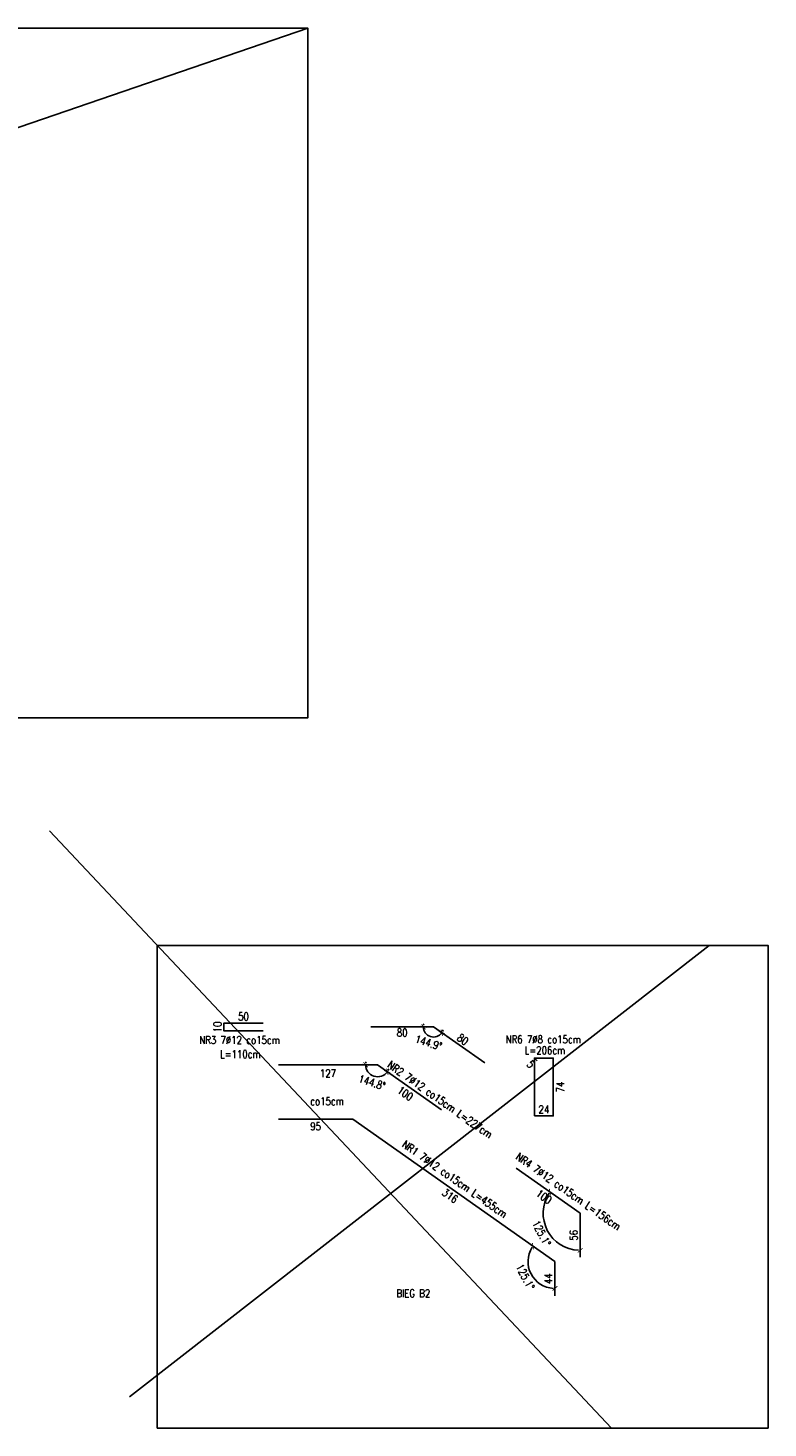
# Model space of a CAD drawing. Header units: millimetres. Extents: x -13852 to 21557, y -10038 to 8820.
# Tile 28 of 42: x 10564 to 11510, y -2383 to -594. Entities that reach past the tile are written whole.
import ezdxf
from ezdxf.enums import TextEntityAlignment as Align

# ---------------------------------------------------------------- set-up
doc = ezdxf.new("R2010")
doc.units = ezdxf.units.MM
for name, color, linetype in [('6', 3, 'Continuous'), ('DIM', 243, 'Continuous'), ('OPI', 52, 'Continuous')]:
    doc.layers.add(name, color=color, linetype=linetype)
doc.styles.add('e-cad_1', font='simplex.shx', dxfattribs={"width": 0.8})
doc.styles.add('MSE-050', font='romans.shx', dxfattribs={"width": 0.8, "height": 10})
doc.dimstyles.new('Copy of MSE-050', dxfattribs={"dimtxt": 10, "dimasz": 2, "dimexe": 1.5, "dimexo": 15, "dimgap": 0.7, "dimtad": 0, "dimdec": 1, "dimrnd": 0.5, "dimdsep": 46, "dimtxsty": 'MSE-050', "dimblk": 'T1', "dimcen": -0.45, "dimse1": 1, "dimse2": 1, "dimsd1": 1, "dimsd2": 1, "dimclrd": 243, "dimclre": 243, "dimclrt": 52, "dimazin": 2, "dimtfac": 0.3333, "dimtdec": 1, "dimtix": 1, "dimtmove": 2, "dimatfit": 3, "dimldrblk": 'strzalka', "dimfxl": 0, "dimtvp": 0.8333, "dimtolj": 1, "dimarcsym": 0})
doc.dimstyles.new('MSE-050', dxfattribs={"dimtxt": 10, "dimasz": 2, "dimexe": 1.5, "dimexo": 15, "dimgap": 0.7, "dimtad": 0, "dimdec": 1, "dimrnd": 0.5, "dimdsep": 46, "dimtxsty": 'MSE-050', "dimblk": 'T1', "dimcen": -0.45, "dimse1": 1, "dimse2": 1, "dimclrd": 243, "dimclre": 243, "dimclrt": 52, "dimadec": 1, "dimazin": 2, "dimtfac": 0.3333, "dimtdec": 1, "dimtix": 1, "dimtmove": 2, "dimatfit": 3, "dimldrblk": 'strzalka', "dimfxl": 0, "dimtvp": 0.8333, "dimtolj": 1, "dimarcsym": 0})

# ---------------------------------------------------------------- blocks, each defined once
blk = doc.blocks.new('*D3232')
at = {"layer": 'Defpoints', "color": 0}
for p in [(10814.7, -1865.9), (10864.7, -1865.9), (10864.7, -1865.9)]:
    blk.add_point(p, dxfattribs=at)
at = {"layer": 'DIM', "color": 52, "ltscale": 1.4, "insert": (10839.7, -1857.6), "char_height": 10, "attachment_point": 5, "style": 'MSE-050'}
blk.add_mtext('\\A1;50', dxfattribs=at)
blk = doc.blocks.new('strzalka')
at = {"color": 243}
blk.add_line((0, -0.97), (0, 0.97), dxfattribs=at)
blk.add_lwpolyline([(-2, 0, 0.733, 0, 0), (0, 0, 0, 0, 0)], format="xyseb", dxfattribs=at)
blk = doc.blocks.new('T1')
at = {"color": 243}
blk.add_line((0, -2.04), (0, 1.96), dxfattribs=at)
at = {"color": 243, "const_width": 0.5}
blk.add_lwpolyline([(-1.5, -1.44), (1.5, 1.44)], dxfattribs=at)
blk = doc.blocks.new('*D3233')
at = {"layer": 'Defpoints', "color": 0}
for p in [(10814.7, -1865.9), (10814.7, -1865.9), (10814.7, -1875.9)]:
    blk.add_point(p, dxfattribs=at)
at = {"layer": 'DIM', "color": 52, "ltscale": 1.4, "insert": (10806.4, -1870.9), "char_height": 10, "attachment_point": 5, "rotation": 90, "style": 'MSE-050'}
blk.add_mtext('\\A1;10', dxfattribs=at)
blk = doc.blocks.new('*D3234')
at = {"layer": 'Defpoints', "color": 0}
for p in [(11002.6, -1870.8), (11082.6, -1870.8), (11082.6, -1886.4)]:
    blk.add_point(p, dxfattribs=at)
at = {"layer": 'DIM', "color": 52, "ltscale": 1.4, "insert": (11042.6, -1878.1), "char_height": 10, "attachment_point": 5, "style": 'MSE-050'}
blk.add_mtext('\\A1;80', dxfattribs=at)
blk = doc.blocks.new('*D3235')
at = {"layer": 'Defpoints', "color": 0}
for p in [(11082.6, -1870.8), (11148.1, -1916.9), (11148.1, -1916.9)]:
    blk.add_point(p, dxfattribs=at)
at = {"layer": 'DIM', "color": 52, "ltscale": 1.4, "insert": (11120.1, -1887), "char_height": 10, "attachment_point": 5, "rotation": 324.8658, "style": 'MSE-050'}
blk.add_mtext('\\A1;80', dxfattribs=at)
blk = doc.blocks.new('*D3236')
at = {"layer": 'Defpoints', "color": 0}
for p in [(11002.6, -1870.8), (11082.6, -1870.8), (11082.6, -1870.8), (11074, -1880.5), (11148.1, -1916.9)]:
    blk.add_point(p, dxfattribs=at)
at = {"layer": 'DIM', "color": 243, "lineweight": -2}
for start, end in [(180, 324.8658), (162.3151, 171.1575), (333.7083, 342.5507)]:
    blk.add_arc((11082.6, -1870.8), 13, start, end, dxfattribs=at)
at = {"layer": 'DIM', "color": 243, "linetype": 'ByBlock', "lineweight": -2, "xscale": 2, "yscale": 2, "zscale": 2}
for p, rotation in [((11069.7, -1870.8), 265.5787737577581), ((11093.2, -1878.3), 239.2870331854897)]:
    blk.add_blockref('T1', p, dxfattribs=dict(at, rotation=rotation))
at = {"layer": 'DIM', "color": 52, "ltscale": 1.4, "insert": (11076.2, -1891.1), "char_height": 10, "attachment_point": 5, "rotation": 342.4329, "style": 'MSE-050'}
blk.add_mtext('\\A1;144.9%%d', dxfattribs=at)
blk = doc.blocks.new('*D3237')
at = {"layer": 'Defpoints', "color": 0}
for p in [(11211.7, -1910.6), (11235.7, -1910.6), (11235.7, -1984.6)]:
    blk.add_point(p, dxfattribs=at)
at = {"layer": 'DIM', "color": 52, "ltscale": 1.4, "insert": (11223.7, -1976.3), "char_height": 10, "attachment_point": 5, "style": 'MSE-050'}
blk.add_mtext('\\A1;24', dxfattribs=at)
blk = doc.blocks.new('*D3238')
at = {"layer": 'Defpoints', "color": 0}
for p in [(11235.7, -1910.6), (11235.7, -1984.6), (11253.1, -1984.6)]:
    blk.add_point(p, dxfattribs=at)
at = {"layer": 'DIM', "color": 52, "ltscale": 1.4, "insert": (11244.8, -1947.6), "char_height": 10, "attachment_point": 5, "rotation": 90, "style": 'MSE-050'}
blk.add_mtext('\\A1;74', dxfattribs=at)
blk = doc.blocks.new('*D3239')
at = {"layer": 'Defpoints', "color": 0}
for p in [(11211.7, -1910.6), (11215.2, -1914.4), (11202.7, -1926.2)]:
    blk.add_point(p, dxfattribs=at)
at = {"layer": 'DIM', "color": 52, "ltscale": 1.4, "insert": (11207, -1918.6), "char_height": 10, "attachment_point": 5, "rotation": 313.1599, "style": 'MSE-050'}
blk.add_mtext('\\A1;5', dxfattribs=at)
blk = doc.blocks.new('*D3240')
at = {"layer": 'Defpoints', "color": 0}
for p in [(11188.3, -2051.6), (11270.1, -2109.1), (11260, -2123.5)]:
    blk.add_point(p, dxfattribs=at)
at = {"layer": 'DIM', "color": 52, "ltscale": 1.4, "insert": (11223.9, -2087.9), "char_height": 10, "attachment_point": 5, "rotation": 324.8658, "style": 'MSE-050'}
blk.add_mtext('\\A1;100', dxfattribs=at)
blk = doc.blocks.new('*D3241')
at = {"layer": 'Defpoints', "color": 0}
for p in [(11270.1, -2109.1), (11270.1, -2165.3), (11270.1, -2165.3)]:
    blk.add_point(p, dxfattribs=at)
at = {"layer": 'DIM', "color": 52, "ltscale": 1.4, "insert": (11261.8, -2137.2), "char_height": 10, "attachment_point": 5, "rotation": 90, "style": 'MSE-050'}
blk.add_mtext('\\A1;56', dxfattribs=at)
blk = doc.blocks.new('*D3242')
at = {"layer": 'Defpoints', "color": 0}
for p in [(10979.5, -1989), (11237.8, -2170.7), (11228.2, -2184.4)]:
    blk.add_point(p, dxfattribs=at)
at = {"layer": 'DIM', "color": 52, "ltscale": 1.4, "insert": (11103.8, -2086.7), "char_height": 10, "attachment_point": 5, "rotation": 324.8658, "style": 'MSE-050'}
blk.add_mtext('\\A1;316', dxfattribs=at)
blk = doc.blocks.new('*D3243')
at = {"layer": 'Defpoints', "color": 0}
for p in [(11237.8, -2170.7), (11237.8, -2214.7), (11237.8, -2214.7)]:
    blk.add_point(p, dxfattribs=at)
at = {"layer": 'DIM', "color": 52, "ltscale": 1.4, "insert": (11229.5, -2192.7), "char_height": 10, "attachment_point": 5, "rotation": 90, "style": 'MSE-050'}
blk.add_mtext('\\A1;44', dxfattribs=at)
blk = doc.blocks.new('*D3244')
at = {"layer": 'Defpoints', "color": 0}
for p in [(10884.3, -1989), (10979.5, -1989), (10979.5, -2006.3)]:
    blk.add_point(p, dxfattribs=at)
at = {"layer": 'DIM', "color": 52, "ltscale": 1.4, "insert": (10931.9, -1997.9), "char_height": 10, "attachment_point": 5, "style": 'MSE-050'}
blk.add_mtext('\\A1;95', dxfattribs=at)
blk = doc.blocks.new('*D3245')
at = {"layer": 'Defpoints', "color": 0}
for p in [(10979.5, -1989), (11203.7, -2174.7), (11237.8, -2170.7), (11237.8, -2170.7), (11237.8, -2214.7)]:
    blk.add_point(p, dxfattribs=at)
at = {"layer": 'DIM', "color": 243, "lineweight": -2}
blk.add_arc((11237.8, -2170.7), 34.4, 148.1983, 266.6675, dxfattribs=at)
at = {"layer": 'DIM', "color": 243, "linetype": 'ByBlock', "lineweight": -2, "xscale": 2, "yscale": 2, "zscale": 2}
for p, rotation in [((11209.7, -2151), 56.53207042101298), ((11237.8, -2205.1), 358.3337365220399)]:
    blk.add_blockref('T1', p, dxfattribs=dict(at, rotation=rotation))
at = {"layer": 'DIM', "color": 52, "ltscale": 1.4, "insert": (11199.9, -2190.4), "char_height": 10, "attachment_point": 5, "rotation": 297.4329, "style": 'MSE-050'}
blk.add_mtext('\\A1;125.1%%d', dxfattribs=at)
blk = doc.blocks.new('*D3246')
at = {"layer": 'Defpoints', "color": 0}
for p in [(11188.3, -2051.6), (11270.1, -2109.1), (11270.1, -2109.1), (11223.1, -2114.5), (11270.1, -2165.3)]:
    blk.add_point(p, dxfattribs=at)
at = {"layer": 'DIM', "color": 243, "lineweight": -2}
blk.add_arc((11270.1, -2109.1), 47.3, 147.2879, 267.5779, dxfattribs=at)
at = {"layer": 'DIM', "color": 243, "linetype": 'ByBlock', "lineweight": -2, "xscale": 2, "yscale": 2, "zscale": 2}
for p, rotation in [((11231.4, -2081.9), 56.07685464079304), ((11270.1, -2156.4), 358.7889523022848)]:
    blk.add_blockref('T1', p, dxfattribs=dict(at, rotation=rotation))
at = {"layer": 'DIM', "color": 52, "ltscale": 1.4, "insert": (11220.7, -2134.8), "char_height": 10, "attachment_point": 5, "rotation": 297.4329, "style": 'MSE-050'}
blk.add_mtext('\\A1;125.1%%d', dxfattribs=at)
blk = doc.blocks.new('*D3247')
at = {"layer": 'Defpoints', "color": 0}
for p in [(10884.3, -1919.5), (11011.1, -1919.3), (11011.1, -1938.7)]:
    blk.add_point(p, dxfattribs=at)
at = {"layer": 'DIM', "color": 52, "ltscale": 1.4, "insert": (10947.7, -1930.3), "char_height": 10, "attachment_point": 5, "style": 'MSE-050'}
blk.add_mtext('\\A1;127', dxfattribs=at)
blk = doc.blocks.new('*D3248')
at = {"layer": 'Defpoints', "color": 0}
for p in [(11011.1, -1919.3), (11092.9, -1976.9), (11082.6, -1991.5)]:
    blk.add_point(p, dxfattribs=at)
at = {"layer": 'DIM', "color": 52, "ltscale": 1.4, "insert": (11046.5, -1955.9), "char_height": 10, "attachment_point": 5, "rotation": 324.8658, "style": 'MSE-050'}
blk.add_mtext('\\A1;100', dxfattribs=at)
blk = doc.blocks.new('*D3249')
at = {"layer": 'Defpoints', "color": 0}
for p in [(10884.3, -1919.5), (11000.9, -1930.8), (11011.1, -1919.3), (11011.1, -1919.3), (11092.9, -1976.9)]:
    blk.add_point(p, dxfattribs=at)
at = {"layer": 'DIM', "color": 243, "lineweight": -2}
for start, end in [(180.0906, 324.8658), (165.1386, 172.6146), (332.3418, 339.8177)]:
    blk.add_arc((11011.1, -1919.3), 15.3, start, end, dxfattribs=at)
at = {"layer": 'DIM', "color": 243, "linetype": 'ByBlock', "lineweight": -2, "xscale": 2, "yscale": 2, "zscale": 2}
for p, rotation in [((10995.8, -1919.3), 266.3525721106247), ((11023.6, -1928.1), 238.6037897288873)]:
    blk.add_blockref('T1', p, dxfattribs=dict(at, rotation=rotation))
at = {"layer": 'DIM', "color": 52, "ltscale": 1.4, "insert": (11004, -1941.9), "char_height": 10, "attachment_point": 5, "rotation": 342.4782, "style": 'MSE-050'}
blk.add_mtext('\\A1;144.8%%d', dxfattribs=at)

msp = doc.modelspace()

# ---------------------------------------------------------------- linework, layer by layer
at = {"layer": '6'}
msp.add_line((11211.673, -1910.635), (11215.207, -1914.404), dxfattribs=at)
for points in [[(10864.707, -1865.887), (10814.707, -1865.887), (10814.707, -1875.887), (10864.707, -1875.887)], [(11002.626, -1870.829), (11082.626, -1870.829), (11148.051, -1916.868)], [(10884.291, -1919.507), (11011.094, -1919.307), (11092.874, -1976.856)], [(10884.333, -1988.963), (10979.507, -1988.963), (11237.833, -2170.748), (11237.833, -2214.748)], [(11270.116, -2165.343), (11270.116, -2109.115), (11188.335, -2051.566)]]:
    msp.add_lwpolyline(points, dxfattribs=at)
msp.add_lwpolyline([(11211.673, -1984.635), (11235.673, -1984.635), (11235.673, -1910.635), (11211.673, -1910.635)], close=True, dxfattribs=at)
at = {"layer": 'DIM'}
msp.add_line((8356.21, -1475.936), (10921.895, -594.189), dxfattribs=at)
at = {"layer": 'DIM', "ltscale": 1.4}
for p, q in [((10591.845, -1620.359), (11310.253, -2383.48)), ((10693.891, -2343.549), (11434.828, -1766.771))]:
    msp.add_line(p, q, dxfattribs=at)
at = {"layer": 'DIM'}
msp.add_lwpolyline([(8356.21, -594.189), (10921.895, -594.189), (10921.895, -1475.936), (8356.21, -1475.936)], close=True, dxfattribs=at)
at = {"layer": 'DIM', "ltscale": 1.4}
msp.add_lwpolyline([(10729.385, -1766.771), (11510.253, -1766.771), (11510.253, -2383.48), (10729.385, -2383.48)], close=True, dxfattribs=at)

# ---------------------------------------------------------------- texts
at = {"layer": 'OPI', "ltscale": 2, "style": 'e-cad_1', "width": 0.8}
for s, p in [('NR3 7%%c12 co15cm', (10834.581, -1887.661)), ('NR6 7%%c8 co15cm', (11222.922, -1886.714)), ('L=206cm', (11225.082, -1900.755)), ('L=110cm', (10835.594, -1905.708)), (' co15cm', (10943.66, -1965.869)), ('BIEG B2', (11056.816, -2211.33))]:
    msp.add_text(s, height=10, dxfattribs=at).set_placement(p, align=Align.MIDDLE_CENTER)
for s, p in [('NR2 7%%c12 co15cm L=227cm', (11090.896, -1963.699)), ('NR1 7%%c12 co15cm L=455cm', (11109.686, -2065.422)), ('NR4 7%%c12 co15cm L=156cm', (11254.94, -2081.207))]:
    msp.add_text(s, height=10, rotation=324.865807, dxfattribs=at).set_placement(p, align=Align.MIDDLE_CENTER)

# ---------------------------------------------------------------- dimensions: what is measured, and where the dimension line sits
at = {"layer": 'DIM'}
for base, p1, p2, picture, middle in [((10864.707, -1865.887), (10814.707, -1865.887), (10864.707, -1865.887), '*D3232', (10839.707, -1857.554)), ((11082.626, -1886.391), (11002.626, -1870.829), (11082.626, -1870.829), '*D3234', (11042.626, -1878.058)), ((11235.673, -1984.635), (11211.673, -1910.635), (11235.673, -1910.635), '*D3237', (11223.673, -1976.302)), ((11011.094, -1938.664), (10884.291, -1919.507), (11011.094, -1919.307), '*D3247', (10947.692, -1930.331))]:
    dim = msp.add_linear_dim(base=base, p1=p1, p2=p2, dimstyle='Copy of MSE-050', dxfattribs=at)
    dim.commit()
    dim.dimension.update_dxf_attribs({"geometry": picture, "text_midpoint": middle})
for base, p1, p2, picture, middle in [((10814.707, -1865.887), (10814.707, -1875.887), (10814.707, -1865.887), '*D3233', (10806.374, -1870.887)), ((11253.124, -1984.635), (11235.673, -1910.635), (11235.673, -1984.635), '*D3238', (11244.791, -1947.635))]:
    dim = msp.add_linear_dim(base=base, p1=p1, p2=p2, angle=90, dimstyle='Copy of MSE-050', dxfattribs=at)
    dim.commit()
    dim.dimension.update_dxf_attribs({"geometry": picture, "text_midpoint": middle})
dim = msp.add_angular_dim_2l(base=(11073.995, -1880.512), line1=((11082.626, -1870.829), (11148.051, -1916.868)), line2=((11002.626, -1870.829), (11082.626, -1870.829)), dimstyle='MSE-050', dxfattribs=at)
dim.commit()
dim.dimension.update_dxf_attribs({"geometry": '*D3236', "text_midpoint": (11076.196, -1891.14)})
for p1, p2, distance, picture, middle in [((11082.626, -1870.829), (11148.051, -1916.868), 0, '*D3235', (11120.134, -1887.034)), ((11211.673, -1910.635), (11215.207, -1914.404), -17.201, '*D3239', (11206.971, -1918.585)), ((11011.094, -1919.307), (11092.874, -1976.856), -17.903, '*D3248', (11046.477, -1955.907)), ((10884.333, -1988.963), (10979.507, -1988.963), -17.314, '*D3244', (10931.92, -1997.945)), ((10979.507, -1988.963), (11237.833, -2170.748), -16.744, '*D3242', (11103.829, -2086.734)), ((11188.335, -2051.566), (11270.116, -2109.115), -17.592, '*D3240', (11223.897, -2087.912)), ((11270.116, -2109.115), (11270.116, -2165.343), 0, '*D3241', (11261.783, -2137.229)), ((11237.833, -2170.748), (11237.833, -2214.748), 0, '*D3243', (11229.5, -2192.748))]:
    dim = msp.add_aligned_dim(p1=p1, p2=p2, distance=distance, dimstyle='Copy of MSE-050', dxfattribs=at)
    dim.commit()
    dim.dimension.update_dxf_attribs({"geometry": picture, "text_midpoint": middle})
for base, line1, line2, picture, middle in [((11000.9, -1930.768), ((11011.094, -1919.307), (11092.874, -1976.856)), ((10884.291, -1919.507), (11011.094, -1919.307)), '*D3249', (11003.967, -1941.88)), ((11203.669, -2174.687), ((11237.833, -2170.748), (11237.833, -2214.748)), ((10979.507, -1988.963), (11237.833, -2170.748)), '*D3245', (11199.913, -2190.431)), ((11223.113, -2114.535), ((11270.116, -2165.343), (11270.116, -2109.115)), ((11270.116, -2109.115), (11188.335, -2051.566)), '*D3246', (11220.726, -2134.753))]:
    dim = msp.add_angular_dim_2l(base=base, line1=line1, line2=line2, dimstyle='MSE-050', override={"dimtxsty": 'MSE-050', "dimldrblk": 'strzalka'}, dxfattribs=at)
    dim.commit()
    dim.dimension.update_dxf_attribs({"geometry": picture, "text_midpoint": middle})

doc.saveas('drawing.dxf')
